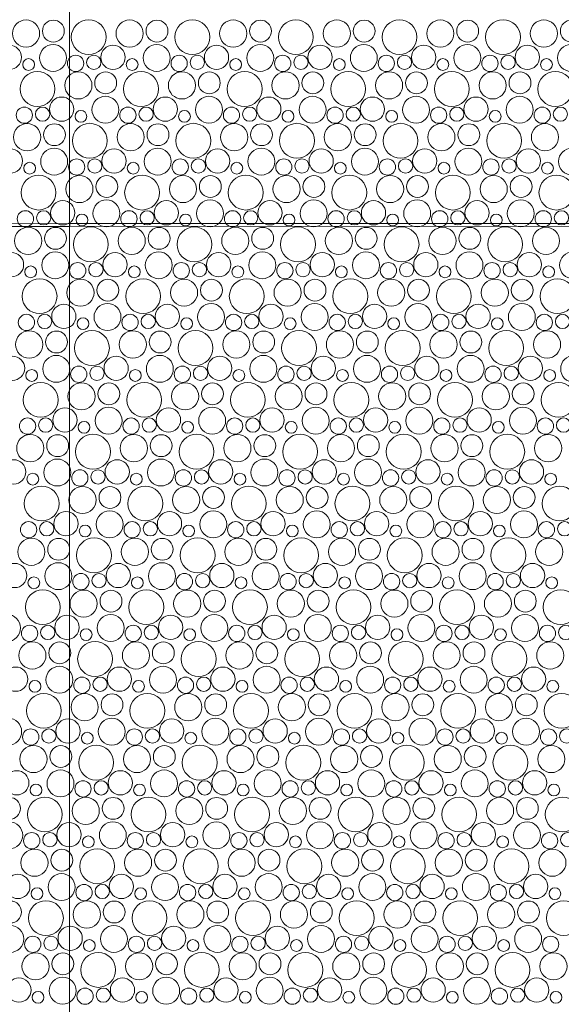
# Model space of a CAD drawing. Header units: metres. Extents: x -167 to 338, y -186 to 508.
# Tile 124 of 256: x 71.99 to 73.89, y 22.26 to 25.72. Entities that reach past the tile are written whole.
import ezdxf
from ezdxf.enums import TextEntityAlignment as Align

# ---------------------------------------------------------------- set-up
doc = ezdxf.new("R2010")
doc.units = ezdxf.units.M
doc.header["$MEASUREMENT"] = 0
doc.linetypes.add('Öffnungslinie Tür Fenster', pattern=[0.23, 0.15, -0.08])
for name, color, linetype in [('60 Gelände 2D Übersicht', 7, 'Continuous'), ('60 Stellplätze', 7, 'Continuous'), ('94 Genehmigungsplanung Bemaßung', 7, 'Continuous')]:
    doc.layers.add(name, color=color, linetype=linetype)
doc.styles.add('ERSTELLTER_STIL_1', font='arial.ttf')
doc.styles.add('ERSTELLTER_STIL_2', font='arial.ttf')
doc.dimstyles.new('ERSTELLTER_STIL__2', dxfattribs={"dimtxt": 0.25, "dimasz": 0.19, "dimexe": 0.18, "dimexo": 0.1, "dimgap": 0, "dimtad": 1, "dimzin": 0, "dimdsep": 46, "dimtxsty": 'ERSTELLTER_STIL_1', "dimblk": 'ARROWHEAD_6', "dimblk1": 'ARROWHEAD_6', "dimblk2": 'ARROWHEAD_6', "dimcen": 0.09, "dimclrd": 7, "dimclre": 7, "dimclrt": 7, "dimazin": 0, "dimtfac": 1, "dimtdec": 4, "dimtmove": 0, "dimatfit": 3, "dimfxl": 1, "dimtolj": 1, "dimtzin": 0, "dimarcsym": 0})

# ---------------------------------------------------------------- blocks, each defined once
blk = doc.blocks.new('*X45', base_point=(27236.1321, 33357.279))
at = {"layer": '60 Gelände 2D Übersicht', "color": 9, "linetype": 'Continuous', "lineweight": 18}
for centre, radius in [((72.0104, 25.6715), 0.0477), ((72.1064, 25.6803), 0.0384), ((72.2305, 25.659), 0.0612), ((72.3741, 25.6715), 0.0477), ((72.4701, 25.6803), 0.0384), ((72.5942, 25.659), 0.0612), ((72.7378, 25.6715), 0.0477), ((72.8338, 25.6803), 0.0384), ((72.9579, 25.659), 0.0612), ((73.1015, 25.6715), 0.0477), ((73.1975, 25.6803), 0.0384), ((73.3217, 25.659), 0.0612), ((73.4652, 25.6715), 0.0477), ((73.5613, 25.6803), 0.0384), ((73.6854, 25.659), 0.0612), ((73.8289, 25.6715), 0.0477), ((73.925, 25.6803), 0.0384), ((71.9519, 25.5881), 0.0426), ((72.1054, 25.586), 0.0473), ((72.3156, 25.5881), 0.0426), ((72.4691, 25.586), 0.0473), ((72.6793, 25.5881), 0.0426), ((72.8328, 25.586), 0.0473), ((73.043, 25.5881), 0.0426), ((73.1965, 25.586), 0.0473), ((73.4068, 25.5881), 0.0426), ((73.5602, 25.586), 0.0473), ((73.7705, 25.5881), 0.0426), ((73.9239, 25.586), 0.0473), ((72.1844, 25.5668), 0.0286), ((72.2483, 25.5704), 0.0251), ((72.5481, 25.5668), 0.0286), ((72.612, 25.5704), 0.0251), ((72.9118, 25.5668), 0.0286), ((72.9757, 25.5704), 0.0251), ((73.2756, 25.5668), 0.0286), ((73.3394, 25.5704), 0.0251), ((73.6393, 25.5668), 0.0286), ((73.7031, 25.5704), 0.0251), ((72.0193, 25.5627), 0.0207), ((72.383, 25.5627), 0.0207), ((72.7467, 25.5627), 0.0207), ((73.1104, 25.5627), 0.0207), ((73.4741, 25.5627), 0.0207), ((73.8378, 25.5627), 0.0207), ((72.0505, 25.477), 0.0612), ((72.1941, 25.4895), 0.0477), ((72.2901, 25.4983), 0.0384), ((72.4142, 25.477), 0.0612), ((72.5578, 25.4895), 0.0477), ((72.6538, 25.4983), 0.0384), ((72.7779, 25.477), 0.0612), ((72.9215, 25.4895), 0.0477), ((73.0175, 25.4983), 0.0384), ((73.1417, 25.477), 0.0612), ((73.2852, 25.4895), 0.0477), ((73.3813, 25.4983), 0.0384), ((73.5054, 25.477), 0.0612), ((73.6489, 25.4895), 0.0477), ((73.745, 25.4983), 0.0384), ((73.8691, 25.477), 0.0612), ((72.2891, 25.404), 0.0473), ((72.6528, 25.404), 0.0473), ((73.0165, 25.404), 0.0473), ((73.3802, 25.404), 0.0473), ((73.7439, 25.404), 0.0473), ((72.1356, 25.4061), 0.0426), ((72.4993, 25.4061), 0.0426), ((72.863, 25.4061), 0.0426), ((73.2268, 25.4061), 0.0426), ((73.5905, 25.4061), 0.0426), ((72.0044, 25.3849), 0.0286), ((72.0683, 25.3884), 0.0251), ((72.203, 25.3807), 0.0207), ((72.3681, 25.3849), 0.0286), ((72.432, 25.3884), 0.0251), ((72.5667, 25.3807), 0.0207), ((72.7318, 25.3849), 0.0286), ((72.7957, 25.3884), 0.0251), ((72.9304, 25.3807), 0.0207), ((73.0956, 25.3849), 0.0286), ((73.1594, 25.3884), 0.0251), ((73.2941, 25.3807), 0.0207), ((73.4593, 25.3849), 0.0286), ((73.5231, 25.3884), 0.0251), ((73.6578, 25.3807), 0.0207), ((73.823, 25.3849), 0.0286), ((73.8868, 25.3884), 0.0251), ((72.0141, 25.3075), 0.0477), ((72.1101, 25.3163), 0.0384), ((72.2342, 25.2951), 0.0612), ((72.3778, 25.3075), 0.0477), ((72.4738, 25.3163), 0.0384), ((72.5979, 25.2951), 0.0612), ((72.7415, 25.3075), 0.0477), ((72.8375, 25.3163), 0.0384), ((72.9617, 25.2951), 0.0612), ((73.1052, 25.3075), 0.0477), ((73.2013, 25.3163), 0.0384), ((73.3254, 25.2951), 0.0612), ((73.4689, 25.3075), 0.0477), ((73.565, 25.3163), 0.0384), ((73.6891, 25.2951), 0.0612), ((73.8326, 25.3075), 0.0477), ((71.9556, 25.2241), 0.0426), ((72.1091, 25.222), 0.0473), ((72.3193, 25.2241), 0.0426), ((72.4728, 25.222), 0.0473), ((72.683, 25.2241), 0.0426), ((72.8365, 25.222), 0.0473), ((73.0468, 25.2241), 0.0426), ((73.2002, 25.222), 0.0473), ((73.4105, 25.2241), 0.0426), ((73.5639, 25.222), 0.0473), ((73.7742, 25.2241), 0.0426), ((73.9276, 25.222), 0.0473), ((72.023, 25.1987), 0.0207), ((72.1881, 25.2029), 0.0286), ((72.252, 25.2064), 0.0251), ((72.3867, 25.1987), 0.0207), ((72.5518, 25.2029), 0.0286), ((72.6157, 25.2064), 0.0251), ((72.7504, 25.1987), 0.0207), ((72.9156, 25.2029), 0.0286), ((72.9794, 25.2064), 0.0251), ((73.1141, 25.1987), 0.0207), ((73.2793, 25.2029), 0.0286), ((73.3431, 25.2064), 0.0251), ((73.4778, 25.1987), 0.0207), ((73.643, 25.2029), 0.0286), ((73.7068, 25.2064), 0.0251), ((73.8415, 25.1987), 0.0207), ((72.0542, 25.1131), 0.0612), ((72.4179, 25.1131), 0.0612), ((72.7817, 25.1131), 0.0612), ((73.1454, 25.1131), 0.0612), ((73.5091, 25.1131), 0.0612), ((73.8728, 25.1131), 0.0612), ((72.1978, 25.1255), 0.0477), ((72.2938, 25.1343), 0.0384), ((72.5615, 25.1255), 0.0477), ((72.6575, 25.1343), 0.0384), ((72.9252, 25.1255), 0.0477), ((73.0213, 25.1343), 0.0384), ((73.2889, 25.1255), 0.0477), ((73.385, 25.1343), 0.0384), ((73.6526, 25.1255), 0.0477), ((73.7487, 25.1343), 0.0384), ((72.1393, 25.0421), 0.0426), ((72.2928, 25.04), 0.0473), ((72.503, 25.0421), 0.0426), ((72.6565, 25.04), 0.0473), ((72.8668, 25.0421), 0.0426), ((73.0202, 25.04), 0.0473), ((73.2305, 25.0421), 0.0426), ((73.3839, 25.04), 0.0473), ((73.5942, 25.0421), 0.0426), ((73.7476, 25.04), 0.0473), ((72.0081, 25.0209), 0.0286), ((72.072, 25.0244), 0.0251), ((72.2067, 25.0167), 0.0207), ((72.3718, 25.0209), 0.0286), ((72.4357, 25.0244), 0.0251), ((72.5704, 25.0167), 0.0207), ((72.7356, 25.0209), 0.0286), ((72.7994, 25.0244), 0.0251), ((72.9341, 25.0167), 0.0207), ((73.0993, 25.0209), 0.0286), ((73.1631, 25.0244), 0.0251), ((73.2978, 25.0167), 0.0207), ((73.463, 25.0209), 0.0286), ((73.5268, 25.0244), 0.0251), ((73.6615, 25.0167), 0.0207), ((73.8267, 25.0209), 0.0286), ((73.8905, 25.0244), 0.0251), ((72.0178, 24.9435), 0.0477), ((72.1138, 24.9523), 0.0384), ((72.2379, 24.9311), 0.0612), ((72.3815, 24.9435), 0.0477), ((72.4775, 24.9523), 0.0384), ((72.6017, 24.9311), 0.0612), ((72.7452, 24.9435), 0.0477), ((72.8413, 24.9523), 0.0384), ((72.9654, 24.9311), 0.0612), ((73.1089, 24.9435), 0.0477), ((73.205, 24.9523), 0.0384), ((73.3291, 24.9311), 0.0612), ((73.4726, 24.9435), 0.0477), ((73.5687, 24.9523), 0.0384), ((73.6928, 24.9311), 0.0612), ((73.8363, 24.9435), 0.0477), ((71.9593, 24.8601), 0.0426), ((72.1128, 24.858), 0.0473), ((72.323, 24.8601), 0.0426), ((72.4765, 24.858), 0.0473), ((72.6868, 24.8601), 0.0426), ((72.8402, 24.858), 0.0473), ((73.0505, 24.8601), 0.0426), ((73.2039, 24.858), 0.0473), ((73.4142, 24.8601), 0.0426), ((73.5676, 24.858), 0.0473), ((73.7779, 24.8601), 0.0426), ((73.9314, 24.858), 0.0473), ((72.1918, 24.8389), 0.0286), ((72.2557, 24.8424), 0.0251), ((72.5556, 24.8389), 0.0286), ((72.6194, 24.8424), 0.0251), ((72.9193, 24.8389), 0.0286), ((72.9831, 24.8424), 0.0251), ((73.283, 24.8389), 0.0286), ((73.3468, 24.8424), 0.0251), ((73.6467, 24.8389), 0.0286), ((73.7105, 24.8424), 0.0251), ((72.0267, 24.8347), 0.0207), ((72.3904, 24.8347), 0.0207), ((72.7541, 24.8347), 0.0207), ((73.1178, 24.8347), 0.0207), ((73.4815, 24.8347), 0.0207), ((73.8453, 24.8347), 0.0207), ((72.0579, 24.7491), 0.0612), ((72.2015, 24.7615), 0.0477), ((72.2975, 24.7703), 0.0384), ((72.4217, 24.7491), 0.0612), ((72.5652, 24.7615), 0.0477), ((72.6613, 24.7703), 0.0384), ((72.7854, 24.7491), 0.0612), ((72.9289, 24.7615), 0.0477), ((73.025, 24.7703), 0.0384), ((73.1491, 24.7491), 0.0612), ((73.2926, 24.7615), 0.0477), ((73.3887, 24.7703), 0.0384), ((73.5128, 24.7491), 0.0612), ((73.6563, 24.7615), 0.0477), ((73.7524, 24.7703), 0.0384), ((73.8765, 24.7491), 0.0612), ((72.143, 24.6781), 0.0426), ((72.2965, 24.676), 0.0473), ((72.5068, 24.6781), 0.0426), ((72.6602, 24.676), 0.0473), ((72.8705, 24.6781), 0.0426), ((73.0239, 24.676), 0.0473), ((73.2342, 24.6781), 0.0426), ((73.3876, 24.676), 0.0473), ((73.5979, 24.6781), 0.0426), ((73.7514, 24.676), 0.0473), ((72.0118, 24.6569), 0.0286), ((72.0757, 24.6604), 0.0251), ((72.2104, 24.6527), 0.0207), ((72.3756, 24.6569), 0.0286), ((72.4394, 24.6604), 0.0251), ((72.5741, 24.6527), 0.0207), ((72.7393, 24.6569), 0.0286), ((72.8031, 24.6604), 0.0251), ((72.9378, 24.6527), 0.0207), ((73.103, 24.6569), 0.0286), ((73.1668, 24.6604), 0.0251), ((73.3015, 24.6527), 0.0207), ((73.4667, 24.6569), 0.0286), ((73.5305, 24.6604), 0.0251), ((73.6653, 24.6527), 0.0207), ((73.8304, 24.6569), 0.0286), ((73.8942, 24.6604), 0.0251), ((72.0215, 24.5795), 0.0477), ((72.1175, 24.5883), 0.0384), ((72.2417, 24.5671), 0.0612), ((72.3852, 24.5795), 0.0477), ((72.4813, 24.5883), 0.0384), ((72.6054, 24.5671), 0.0612), ((72.7489, 24.5795), 0.0477), ((72.845, 24.5883), 0.0384), ((72.9691, 24.5671), 0.0612), ((73.1126, 24.5795), 0.0477), ((73.2087, 24.5883), 0.0384), ((73.3328, 24.5671), 0.0612), ((73.4763, 24.5795), 0.0477), ((73.5724, 24.5883), 0.0384), ((73.6965, 24.5671), 0.0612), ((73.84, 24.5795), 0.0477), ((71.963, 24.4961), 0.0426), ((72.1165, 24.494), 0.0473), ((72.3268, 24.4961), 0.0426), ((72.4802, 24.494), 0.0473), ((72.6905, 24.4961), 0.0426), ((72.8439, 24.494), 0.0473), ((73.0542, 24.4961), 0.0426), ((73.2076, 24.494), 0.0473), ((73.4179, 24.4961), 0.0426), ((73.5714, 24.494), 0.0473), ((73.7816, 24.4961), 0.0426), ((73.9351, 24.494), 0.0473), ((72.0304, 24.4707), 0.0207), ((72.1956, 24.4749), 0.0286), ((72.2594, 24.4784), 0.0251), ((72.3941, 24.4707), 0.0207), ((72.5593, 24.4749), 0.0286), ((72.6231, 24.4784), 0.0251), ((72.7578, 24.4707), 0.0207), ((72.923, 24.4749), 0.0286), ((72.9868, 24.4784), 0.0251), ((73.1215, 24.4707), 0.0207), ((73.2867, 24.4749), 0.0286), ((73.3505, 24.4784), 0.0251), ((73.4853, 24.4707), 0.0207), ((73.6504, 24.4749), 0.0286), ((73.7142, 24.4784), 0.0251), ((73.849, 24.4707), 0.0207), ((72.0617, 24.3851), 0.0612), ((72.2052, 24.3975), 0.0477), ((72.3013, 24.4063), 0.0384), ((72.4254, 24.3851), 0.0612), ((72.5689, 24.3975), 0.0477), ((72.665, 24.4063), 0.0384), ((72.7891, 24.3851), 0.0612), ((72.9326, 24.3975), 0.0477), ((73.0287, 24.4063), 0.0384), ((73.1528, 24.3851), 0.0612), ((73.2963, 24.3975), 0.0477), ((73.3924, 24.4063), 0.0384), ((73.5165, 24.3851), 0.0612), ((73.66, 24.3975), 0.0477), ((73.7561, 24.4063), 0.0384), ((73.8802, 24.3851), 0.0612), ((72.1468, 24.3142), 0.0426), ((72.3002, 24.312), 0.0473), ((72.5105, 24.3142), 0.0426), ((72.6639, 24.312), 0.0473), ((72.8742, 24.3142), 0.0426), ((73.0276, 24.312), 0.0473), ((73.2379, 24.3142), 0.0426), ((73.3914, 24.312), 0.0473), ((73.6016, 24.3142), 0.0426), ((73.7551, 24.312), 0.0473), ((72.0156, 24.2929), 0.0286), ((72.0794, 24.2964), 0.0251), ((72.2141, 24.2887), 0.0207), ((72.3793, 24.2929), 0.0286), ((72.4431, 24.2964), 0.0251), ((72.5778, 24.2887), 0.0207), ((72.743, 24.2929), 0.0286), ((72.8068, 24.2964), 0.0251), ((72.9415, 24.2887), 0.0207), ((73.1067, 24.2929), 0.0286), ((73.1705, 24.2964), 0.0251), ((73.3053, 24.2887), 0.0207), ((73.4704, 24.2929), 0.0286), ((73.5342, 24.2964), 0.0251), ((73.669, 24.2887), 0.0207), ((73.8341, 24.2929), 0.0286), ((73.8979, 24.2964), 0.0251), ((72.0252, 24.2155), 0.0477), ((72.1213, 24.2243), 0.0384), ((72.2454, 24.2031), 0.0612), ((72.3889, 24.2155), 0.0477), ((72.485, 24.2243), 0.0384), ((72.6091, 24.2031), 0.0612), ((72.7526, 24.2155), 0.0477), ((72.8487, 24.2243), 0.0384), ((72.9728, 24.2031), 0.0612), ((73.1163, 24.2155), 0.0477), ((73.2124, 24.2243), 0.0384), ((73.3365, 24.2031), 0.0612), ((73.48, 24.2155), 0.0477), ((73.5761, 24.2243), 0.0384), ((73.7002, 24.2031), 0.0612), ((73.8438, 24.2155), 0.0477), ((71.9668, 24.1322), 0.0426), ((72.1202, 24.13), 0.0473), ((72.3305, 24.1322), 0.0426), ((72.4839, 24.13), 0.0473), ((72.6942, 24.1322), 0.0426), ((72.8476, 24.13), 0.0473), ((73.0579, 24.1322), 0.0426), ((73.2114, 24.13), 0.0473), ((73.4216, 24.1322), 0.0426), ((73.5751, 24.13), 0.0473), ((73.7853, 24.1322), 0.0426), ((72.1993, 24.1109), 0.0286), ((72.2631, 24.1144), 0.0251), ((72.563, 24.1109), 0.0286), ((72.6268, 24.1144), 0.0251), ((72.9267, 24.1109), 0.0286), ((72.9905, 24.1144), 0.0251), ((73.2904, 24.1109), 0.0286), ((73.3542, 24.1144), 0.0251), ((73.6541, 24.1109), 0.0286), ((73.7179, 24.1144), 0.0251), ((72.0341, 24.1067), 0.0207), ((72.3978, 24.1067), 0.0207), ((72.7615, 24.1067), 0.0207), ((73.1253, 24.1067), 0.0207), ((73.489, 24.1067), 0.0207), ((73.8527, 24.1067), 0.0207), ((72.0654, 24.0211), 0.0612), ((72.2089, 24.0335), 0.0477), ((72.305, 24.0424), 0.0384), ((72.4291, 24.0211), 0.0612), ((72.5726, 24.0335), 0.0477), ((72.6687, 24.0424), 0.0384), ((72.7928, 24.0211), 0.0612), ((72.9363, 24.0335), 0.0477), ((73.0324, 24.0424), 0.0384), ((73.1565, 24.0211), 0.0612), ((73.3, 24.0335), 0.0477), ((73.3961, 24.0424), 0.0384), ((73.5202, 24.0211), 0.0612), ((73.6638, 24.0335), 0.0477), ((73.7598, 24.0424), 0.0384), ((73.8839, 24.0211), 0.0612), ((72.1505, 23.9502), 0.0426), ((72.3039, 23.948), 0.0473), ((72.5142, 23.9502), 0.0426), ((72.6676, 23.948), 0.0473), ((72.8779, 23.9502), 0.0426), ((73.0314, 23.948), 0.0473), ((73.2416, 23.9502), 0.0426), ((73.3951, 23.948), 0.0473), ((73.6053, 23.9502), 0.0426), ((73.7588, 23.948), 0.0473), ((72.0193, 23.9289), 0.0286), ((72.0831, 23.9324), 0.0251), ((72.2178, 23.9247), 0.0207), ((72.383, 23.9289), 0.0286), ((72.4468, 23.9324), 0.0251), ((72.5815, 23.9247), 0.0207), ((72.7467, 23.9289), 0.0286), ((72.8105, 23.9324), 0.0251), ((72.9453, 23.9247), 0.0207), ((73.1104, 23.9289), 0.0286), ((73.1742, 23.9324), 0.0251), ((73.309, 23.9247), 0.0207), ((73.4741, 23.9289), 0.0286), ((73.5379, 23.9324), 0.0251), ((73.6727, 23.9247), 0.0207), ((73.8378, 23.9289), 0.0286), ((73.9016, 23.9324), 0.0251), ((72.0289, 23.8515), 0.0477), ((72.125, 23.8604), 0.0384), ((72.2491, 23.8391), 0.0612), ((72.3926, 23.8515), 0.0477), ((72.4887, 23.8604), 0.0384), ((72.6128, 23.8391), 0.0612), ((72.7563, 23.8515), 0.0477), ((72.8524, 23.8604), 0.0384), ((72.9765, 23.8391), 0.0612), ((73.12, 23.8515), 0.0477), ((73.2161, 23.8604), 0.0384), ((73.3402, 23.8391), 0.0612), ((73.4838, 23.8515), 0.0477), ((73.5798, 23.8604), 0.0384), ((73.7039, 23.8391), 0.0612), ((73.8475, 23.8515), 0.0477), ((71.9705, 23.7682), 0.0426), ((72.1239, 23.766), 0.0473), ((72.3342, 23.7682), 0.0426), ((72.4876, 23.766), 0.0473), ((72.6979, 23.7682), 0.0426), ((72.8514, 23.766), 0.0473), ((73.0616, 23.7682), 0.0426), ((73.2151, 23.766), 0.0473), ((73.4253, 23.7682), 0.0426), ((73.5788, 23.766), 0.0473), ((73.789, 23.7682), 0.0426), ((72.0378, 23.7427), 0.0207), ((72.203, 23.7469), 0.0286), ((72.2668, 23.7504), 0.0251), ((72.4015, 23.7427), 0.0207), ((72.5667, 23.7469), 0.0286), ((72.6305, 23.7504), 0.0251), ((72.7653, 23.7427), 0.0207), ((72.9304, 23.7469), 0.0286), ((72.9942, 23.7504), 0.0251), ((73.129, 23.7427), 0.0207), ((73.2941, 23.7469), 0.0286), ((73.3579, 23.7504), 0.0251), ((73.4927, 23.7427), 0.0207), ((73.6578, 23.7469), 0.0286), ((73.7216, 23.7504), 0.0251), ((73.8564, 23.7427), 0.0207), ((72.0691, 23.6571), 0.0612), ((72.2126, 23.6695), 0.0477), ((72.3087, 23.6784), 0.0384), ((72.4328, 23.6571), 0.0612), ((72.5763, 23.6695), 0.0477), ((72.6724, 23.6784), 0.0384), ((72.7965, 23.6571), 0.0612), ((72.94, 23.6695), 0.0477), ((73.0361, 23.6784), 0.0384), ((73.1602, 23.6571), 0.0612), ((73.3038, 23.6695), 0.0477), ((73.3998, 23.6784), 0.0384), ((73.5239, 23.6571), 0.0612), ((73.6675, 23.6695), 0.0477), ((73.7635, 23.6784), 0.0384), ((73.8876, 23.6571), 0.0612), ((71.9439, 23.584), 0.0473), ((72.1542, 23.5862), 0.0426), ((72.3076, 23.584), 0.0473), ((72.5179, 23.5862), 0.0426), ((72.6714, 23.584), 0.0473), ((72.8816, 23.5862), 0.0426), ((73.0351, 23.584), 0.0473), ((73.2453, 23.5862), 0.0426), ((73.3988, 23.584), 0.0473), ((73.609, 23.5862), 0.0426), ((73.7625, 23.584), 0.0473), ((72.023, 23.5649), 0.0286), ((72.0868, 23.5684), 0.0251), ((72.3867, 23.5649), 0.0286), ((72.4505, 23.5684), 0.0251), ((72.7504, 23.5649), 0.0286), ((72.8142, 23.5684), 0.0251), ((73.1141, 23.5649), 0.0286), ((73.1779, 23.5684), 0.0251), ((73.4778, 23.5649), 0.0286), ((73.5416, 23.5684), 0.0251), ((73.8415, 23.5649), 0.0286), ((73.9053, 23.5684), 0.0251), ((72.2215, 23.5607), 0.0207), ((72.5853, 23.5607), 0.0207), ((72.949, 23.5607), 0.0207), ((73.3127, 23.5607), 0.0207), ((73.6764, 23.5607), 0.0207), ((72.0326, 23.4875), 0.0477), ((72.1287, 23.4964), 0.0384), ((72.2528, 23.4751), 0.0612), ((72.3963, 23.4875), 0.0477), ((72.4924, 23.4964), 0.0384), ((72.6165, 23.4751), 0.0612), ((72.76, 23.4875), 0.0477), ((72.8561, 23.4964), 0.0384), ((72.9802, 23.4751), 0.0612), ((73.1238, 23.4875), 0.0477), ((73.2198, 23.4964), 0.0384), ((73.3439, 23.4751), 0.0612), ((73.4875, 23.4875), 0.0477), ((73.5835, 23.4964), 0.0384), ((73.7076, 23.4751), 0.0612), ((73.8512, 23.4875), 0.0477), ((71.9742, 23.4042), 0.0426), ((72.1276, 23.402), 0.0473), ((72.3379, 23.4042), 0.0426), ((72.4914, 23.402), 0.0473), ((72.7016, 23.4042), 0.0426), ((72.8551, 23.402), 0.0473), ((73.0653, 23.4042), 0.0426), ((73.2188, 23.402), 0.0473), ((73.429, 23.4042), 0.0426), ((73.5825, 23.402), 0.0473), ((73.7927, 23.4042), 0.0426), ((72.2067, 23.3829), 0.0286), ((72.2705, 23.3864), 0.0251), ((72.5704, 23.3829), 0.0286), ((72.6342, 23.3864), 0.0251), ((72.9341, 23.3829), 0.0286), ((72.9979, 23.3864), 0.0251), ((73.2978, 23.3829), 0.0286), ((73.3616, 23.3864), 0.0251), ((73.6615, 23.3829), 0.0286), ((73.7253, 23.3864), 0.0251), ((72.0415, 23.3787), 0.0207), ((72.4053, 23.3787), 0.0207), ((72.769, 23.3787), 0.0207), ((73.1327, 23.3787), 0.0207), ((73.4964, 23.3787), 0.0207), ((73.8601, 23.3787), 0.0207), ((72.0728, 23.2931), 0.0612), ((72.2163, 23.3056), 0.0477), ((72.3124, 23.3144), 0.0384), ((72.4365, 23.2931), 0.0612), ((72.58, 23.3056), 0.0477), ((72.6761, 23.3144), 0.0384), ((72.8002, 23.2931), 0.0612), ((72.9438, 23.3056), 0.0477), ((73.0398, 23.3144), 0.0384), ((73.1639, 23.2931), 0.0612), ((73.3075, 23.3056), 0.0477), ((73.4035, 23.3144), 0.0384), ((73.5276, 23.2931), 0.0612), ((73.6712, 23.3056), 0.0477), ((73.7672, 23.3144), 0.0384), ((73.8913, 23.2931), 0.0612), ((71.9476, 23.22), 0.0473), ((72.1579, 23.2222), 0.0426), ((72.3114, 23.22), 0.0473), ((72.5216, 23.2222), 0.0426), ((72.6751, 23.22), 0.0473), ((72.8853, 23.2222), 0.0426), ((73.0388, 23.22), 0.0473), ((73.249, 23.2222), 0.0426), ((73.4025, 23.22), 0.0473), ((73.6127, 23.2222), 0.0426), ((73.7662, 23.22), 0.0473), ((72.0267, 23.2009), 0.0286), ((72.0905, 23.2044), 0.0251), ((72.2253, 23.1968), 0.0207), ((72.3904, 23.2009), 0.0286), ((72.4542, 23.2044), 0.0251), ((72.589, 23.1968), 0.0207), ((72.7541, 23.2009), 0.0286), ((72.8179, 23.2044), 0.0251), ((72.9527, 23.1968), 0.0207), ((73.1178, 23.2009), 0.0286), ((73.1816, 23.2044), 0.0251), ((73.3164, 23.1968), 0.0207), ((73.4815, 23.2009), 0.0286), ((73.5453, 23.2044), 0.0251), ((73.6801, 23.1968), 0.0207), ((73.8452, 23.2009), 0.0286), ((73.909, 23.2044), 0.0251), ((72.0363, 23.1236), 0.0477), ((72.1324, 23.1324), 0.0384), ((72.2565, 23.1111), 0.0612), ((72.4, 23.1236), 0.0477), ((72.4961, 23.1324), 0.0384), ((72.6202, 23.1111), 0.0612), ((72.7638, 23.1236), 0.0477), ((72.8598, 23.1324), 0.0384), ((72.9839, 23.1111), 0.0612), ((73.1275, 23.1236), 0.0477), ((73.2235, 23.1324), 0.0384), ((73.3476, 23.1111), 0.0612), ((73.4912, 23.1236), 0.0477), ((73.5872, 23.1324), 0.0384), ((73.7113, 23.1111), 0.0612), ((73.8549, 23.1236), 0.0477), ((71.9779, 23.0402), 0.0426), ((72.1314, 23.038), 0.0473), ((72.3416, 23.0402), 0.0426), ((72.4951, 23.038), 0.0473), ((72.7053, 23.0402), 0.0426), ((72.8588, 23.038), 0.0473), ((73.069, 23.0402), 0.0426), ((73.2225, 23.038), 0.0473), ((73.4327, 23.0402), 0.0426), ((73.5862, 23.038), 0.0473), ((73.7964, 23.0402), 0.0426), ((72.0453, 23.0148), 0.0207), ((72.2104, 23.0189), 0.0286), ((72.2742, 23.0224), 0.0251), ((72.409, 23.0148), 0.0207), ((72.5741, 23.0189), 0.0286), ((72.6379, 23.0224), 0.0251), ((72.7727, 23.0148), 0.0207), ((72.9378, 23.0189), 0.0286), ((73.0016, 23.0224), 0.0251), ((73.1364, 23.0148), 0.0207), ((73.3015, 23.0189), 0.0286), ((73.3653, 23.0224), 0.0251), ((73.5001, 23.0148), 0.0207), ((73.6652, 23.0189), 0.0286), ((73.729, 23.0224), 0.0251), ((73.8638, 23.0148), 0.0207), ((71.9524, 22.9504), 0.0384), ((72.0765, 22.9291), 0.0612), ((72.22, 22.9416), 0.0477), ((72.3161, 22.9504), 0.0384), ((72.4402, 22.9291), 0.0612), ((72.5838, 22.9416), 0.0477), ((72.6798, 22.9504), 0.0384), ((72.8039, 22.9291), 0.0612), ((72.9475, 22.9416), 0.0477), ((73.0435, 22.9504), 0.0384), ((73.1676, 22.9291), 0.0612), ((73.3112, 22.9416), 0.0477), ((73.4072, 22.9504), 0.0384), ((73.5313, 22.9291), 0.0612), ((73.6749, 22.9416), 0.0477), ((73.7709, 22.9504), 0.0384), ((73.895, 22.9291), 0.0612), ((71.9514, 22.856), 0.0473), ((72.1616, 22.8582), 0.0426), ((72.3151, 22.856), 0.0473), ((72.5253, 22.8582), 0.0426), ((72.6788, 22.856), 0.0473), ((72.889, 22.8582), 0.0426), ((73.0425, 22.856), 0.0473), ((73.2527, 22.8582), 0.0426), ((73.4062, 22.856), 0.0473), ((73.6164, 22.8582), 0.0426), ((73.7699, 22.856), 0.0473), ((72.0304, 22.8369), 0.0286), ((72.0942, 22.8405), 0.0251), ((72.3941, 22.8369), 0.0286), ((72.4579, 22.8405), 0.0251), ((72.7578, 22.8369), 0.0286), ((72.8216, 22.8405), 0.0251), ((73.1215, 22.8369), 0.0286), ((73.1853, 22.8405), 0.0251), ((73.4852, 22.8369), 0.0286), ((73.549, 22.8405), 0.0251), ((73.8489, 22.8369), 0.0286), ((73.9127, 22.8405), 0.0251), ((72.229, 22.8328), 0.0207), ((72.5927, 22.8328), 0.0207), ((72.9564, 22.8328), 0.0207), ((73.3201, 22.8328), 0.0207), ((73.6838, 22.8328), 0.0207), ((72.04, 22.7596), 0.0477), ((72.1361, 22.7684), 0.0384), ((72.2602, 22.7471), 0.0612), ((72.4038, 22.7596), 0.0477), ((72.4998, 22.7684), 0.0384), ((72.6239, 22.7471), 0.0612), ((72.7675, 22.7596), 0.0477), ((72.8635, 22.7684), 0.0384), ((72.9876, 22.7471), 0.0612), ((73.1312, 22.7596), 0.0477), ((73.2272, 22.7684), 0.0384), ((73.3513, 22.7471), 0.0612), ((73.4949, 22.7596), 0.0477), ((73.5909, 22.7684), 0.0384), ((73.715, 22.7471), 0.0612), ((73.8586, 22.7596), 0.0477), ((71.9816, 22.6762), 0.0426), ((72.1351, 22.674), 0.0473), ((72.3453, 22.6762), 0.0426), ((72.4988, 22.674), 0.0473), ((72.709, 22.6762), 0.0426), ((72.8625, 22.674), 0.0473), ((73.0727, 22.6762), 0.0426), ((73.2262, 22.674), 0.0473), ((73.4364, 22.6762), 0.0426), ((73.5899, 22.674), 0.0473), ((73.8001, 22.6762), 0.0426), ((72.049, 22.6508), 0.0207), ((72.2141, 22.6549), 0.0286), ((72.2779, 22.6585), 0.0251), ((72.4127, 22.6508), 0.0207), ((72.5778, 22.6549), 0.0286), ((72.6416, 22.6585), 0.0251), ((72.7764, 22.6508), 0.0207), ((72.9415, 22.6549), 0.0286), ((73.0053, 22.6585), 0.0251), ((73.1401, 22.6508), 0.0207), ((73.3052, 22.6549), 0.0286), ((73.369, 22.6585), 0.0251), ((73.5038, 22.6508), 0.0207), ((73.6689, 22.6549), 0.0286), ((73.7327, 22.6585), 0.0251), ((73.8675, 22.6508), 0.0207), ((71.9561, 22.5864), 0.0384), ((72.0802, 22.5651), 0.0612), ((72.2238, 22.5776), 0.0477), ((72.3198, 22.5864), 0.0384), ((72.4439, 22.5651), 0.0612), ((72.5875, 22.5776), 0.0477), ((72.6835, 22.5864), 0.0384), ((72.8076, 22.5651), 0.0612), ((72.9512, 22.5776), 0.0477), ((73.0472, 22.5864), 0.0384), ((73.1713, 22.5651), 0.0612), ((73.3149, 22.5776), 0.0477), ((73.4109, 22.5864), 0.0384), ((73.535, 22.5651), 0.0612), ((73.6786, 22.5776), 0.0477), ((73.7746, 22.5864), 0.0384), ((73.8987, 22.5651), 0.0612), ((71.9551, 22.492), 0.0473), ((72.1653, 22.4942), 0.0426), ((72.3188, 22.492), 0.0473), ((72.529, 22.4942), 0.0426), ((72.6825, 22.492), 0.0473), ((72.8927, 22.4942), 0.0426), ((73.0462, 22.492), 0.0473), ((73.2564, 22.4942), 0.0426), ((73.4099, 22.492), 0.0473), ((73.6201, 22.4942), 0.0426), ((73.7736, 22.492), 0.0473), ((72.0341, 22.4729), 0.0286), ((72.0979, 22.4765), 0.0251), ((72.2327, 22.4688), 0.0207), ((72.3978, 22.4729), 0.0286), ((72.4616, 22.4765), 0.0251), ((72.5964, 22.4688), 0.0207), ((72.7615, 22.4729), 0.0286), ((72.8253, 22.4765), 0.0251), ((72.9601, 22.4688), 0.0207), ((73.1252, 22.4729), 0.0286), ((73.189, 22.4765), 0.0251), ((73.3238, 22.4688), 0.0207), ((73.4889, 22.4729), 0.0286), ((73.5527, 22.4765), 0.0251), ((73.6875, 22.4688), 0.0207), ((73.8526, 22.4729), 0.0286), ((72.0438, 22.3956), 0.0477), ((72.1398, 22.4044), 0.0384), ((72.2639, 22.3831), 0.0612), ((72.4075, 22.3956), 0.0477), ((72.5035, 22.4044), 0.0384), ((72.6276, 22.3831), 0.0612), ((72.7712, 22.3956), 0.0477), ((72.8672, 22.4044), 0.0384), ((72.9913, 22.3831), 0.0612), ((73.1349, 22.3956), 0.0477), ((73.2309, 22.4044), 0.0384), ((73.355, 22.3831), 0.0612), ((73.4986, 22.3956), 0.0477), ((73.5946, 22.4044), 0.0384), ((73.7187, 22.3831), 0.0612), ((73.8623, 22.3956), 0.0477), ((71.9853, 22.3122), 0.0426), ((72.1388, 22.31), 0.0473), ((72.349, 22.3122), 0.0426), ((72.5025, 22.31), 0.0473), ((72.7127, 22.3122), 0.0426), ((72.8662, 22.31), 0.0473), ((73.0764, 22.3122), 0.0426), ((73.2299, 22.31), 0.0473), ((73.4401, 22.3122), 0.0426), ((73.5936, 22.31), 0.0473), ((73.8038, 22.3122), 0.0426), ((72.0527, 22.2868), 0.0207), ((72.2178, 22.2909), 0.0286), ((72.2816, 22.2945), 0.0251), ((72.4164, 22.2868), 0.0207), ((72.5815, 22.2909), 0.0286), ((72.6453, 22.2945), 0.0251), ((72.7801, 22.2868), 0.0207), ((72.9452, 22.2909), 0.0286), ((73.009, 22.2945), 0.0251), ((73.1438, 22.2868), 0.0207), ((73.3089, 22.2909), 0.0286), ((73.3727, 22.2945), 0.0251), ((73.5075, 22.2868), 0.0207), ((73.6726, 22.2909), 0.0286), ((73.7365, 22.2945), 0.0251), ((73.8712, 22.2868), 0.0207)]:
    blk.add_circle(centre, radius, dxfattribs=at)
blk = doc.blocks.new('*D536', base_point=(27236.1321, 33357.279))
at = {"layer": '94 Genehmigungsplanung Bemaßung', "color": 7, "linetype": 'Continuous', "lineweight": 13}
for p, q in [((78.3117, 22.3491), (78.5117, 22.1491)), ((78.5992, 22.2491), (78.2242, 22.2491)), ((78.4117, 18.7491), (78.4117, 22.2491)), ((78.3117, 18.8491), (78.5117, 18.6491)), ((78.5992, 18.7491), (78.2242, 18.7491)), ((78.4117, 18.5991), (78.4117, 18.7491))]:
    blk.add_line(p, q, dxfattribs=at)
at = {"layer": '94 Genehmigungsplanung Bemaßung', "color": 7, "lineweight": 13, "insert": (78.3617, 20.1655), "char_height": 0.25, "attachment_point": 7, "rotation": 90, "style": 'ERSTELLTER_STIL_1'}
blk.add_mtext('\\A1;{\\pql;\\fArial|b0|i0|c0|p0;\\W1.000000;3,50}', dxfattribs=at)
blk = doc.blocks.new('ARROWHEAD_6')
at = {"color": 0, "linetype": 'Continuous', "lineweight": 0}
for p, q in [((-0.5, -0.5), (0.5, 0.5)), ((0, 0), (-1, 0))]:
    blk.add_line(p, q, dxfattribs=at)
blk = doc.blocks.new('*D537', base_point=(27236.1321, 33357.279))
at = {"layer": '94 Genehmigungsplanung Bemaßung', "color": 7, "linetype": 'Continuous', "lineweight": 13}
for p, q in [((78.3117, 25.0991), (78.5117, 24.8991)), ((78.5992, 24.9991), (78.2242, 24.9991)), ((78.4117, 22.2491), (78.4117, 24.9991)), ((78.3117, 22.3491), (78.5117, 22.1491)), ((78.5992, 22.2491), (78.2242, 22.2491))]:
    blk.add_line(p, q, dxfattribs=at)
at = {"layer": '94 Genehmigungsplanung Bemaßung', "color": 7, "lineweight": 13, "insert": (78.3617, 23.2904), "char_height": 0.25, "attachment_point": 7, "rotation": 90, "style": 'ERSTELLTER_STIL_1'}
blk.add_mtext('\\A1;{\\pql;\\fArial|b0|i0|c0|p0;\\W1.000000;2,75}', dxfattribs=at)
blk = doc.blocks.new('Parkplätze 27')
at = {"layer": '60 Stellplätze', "color": 7, "linetype": 'Continuous', "lineweight": 13, "flags": 128}
blk.add_lwpolyline([(5.495, 0), (5.505, 0), (5.505, 5.4989), (5.495, 5.4989)], close=True, dxfattribs=at)
at = {"layer": '60 Stellplätze', "color": 7, "linetype": 'Continuous', "lineweight": 13, "style": 'ERSTELLTER_STIL_2'}
for tag, p in [('num_start_0', (0.4, 0.4171)), ('num_start_1', (3.15, 0.4171)), ('num_start_2', (5.9, 0.4146)), ('num_start_3', (8.65, 0.4171)), ('num_start_4', (11.4, 0.4146)), ('num_start_5', (14.15, 0.4146))]:
    blk.add_attdef(tag, text='', height=0.3, dxfattribs=at).set_placement(p, align=Align.MIDDLE_CENTER)

msp = doc.modelspace()

# ---------------------------------------------------------------- linework, layer by layer
at = {"layer": '60 Stellplätze', "color": 7, "linetype": 'Continuous', "lineweight": 13}
msp.add_line((72.1629, 21.2019), (72.1629, 35.9996), dxfattribs=at)

# ---------------------------------------------------------------- block references
at = {"layer": '60 Gelände 2D Übersicht', "color": 9, "linetype": 'Öffnungslinie Tür Fenster', "lineweight": 18}
msp.add_blockref('*X45', (27236.1321, 33357.279), dxfattribs=at)
at = {"layer": '60 Stellplätze', "color": 7, "linetype": 'Continuous', "lineweight": 13, "rotation": 89.9945255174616}
for p in [(77.6622, 19.4991), (72.1622, 19.4986)]:
    msp.add_blockref('Parkplätze 27', p, dxfattribs=at)

# ---------------------------------------------------------------- dimensions: what is measured, and where the dimension line sits
at = {"layer": '94 Genehmigungsplanung Bemaßung', "color": 7, "linetype": 'Continuous', "lineweight": 13}
for base, p1, p2, picture, middle in [((78.4117, 24.9991), (72.1625, 22.2491), (77.6627, 24.9991), '*D537', (78.2367, 23.6141)), ((78.4117, 22.2491), (66.6628, 18.7491), (72.1625, 22.2491), '*D536', (78.2367, 20.4891))]:
    dim = msp.add_linear_dim(base=base, p1=p1, p2=p2, angle=90, dimstyle='ERSTELLTER_STIL__2', dxfattribs=at)
    dim.commit()
    dim.dimension.update_dxf_attribs({"geometry": picture, "text_midpoint": middle, "dimtype": 160, "text_rotation": 90})

doc.saveas('drawing.dxf')
